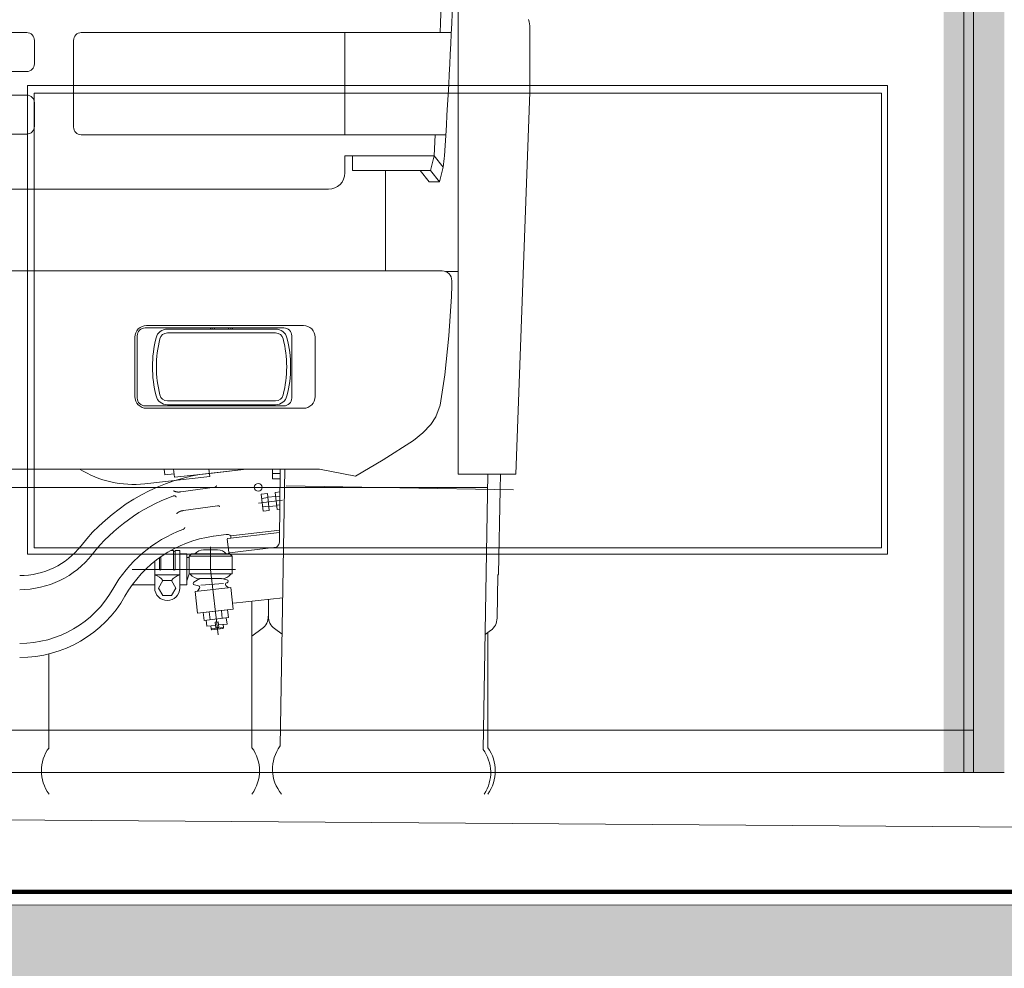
# Model space of a CAD drawing. Header units: metres. Extents: x -4 to 112, y -27 to 26.
# Tile 72 of 167: x 25.89 to 27.15, y -0.25 to 0.96. Entities that reach past the tile are written whole.
import ezdxf

# ---------------------------------------------------------------- set-up
doc = ezdxf.new("R2010")
doc.units = ezdxf.units.M
doc.header["$MEASUREMENT"] = 0
for name, color, linetype in [('10 Wand außen', 7, 'Continuous'), ('10 Wand innen', 7, 'Continuous'), ('60 Auffüllung gesamt', 7, 'Continuous'), ('60 Gelände 2D Übersicht', 7, 'Continuous'), ('94 Genehmigungsplanung Bemaßung', 7, 'Continuous')]:
    doc.layers.add(name, color=color, linetype=linetype)
doc.styles.add('ERSTELLTER_STIL_2', font='arial.ttf')
doc.dimstyles.new('ERSTELLTER_STIL__1', dxfattribs={"dimtxt": 0.25, "dimasz": 0.19, "dimexe": 0.18, "dimexo": 0.1, "dimgap": 0, "dimtad": 1, "dimtih": 1, "dimtoh": 1, "dimzin": 0, "dimdsep": 46, "dimtxsty": 'ERSTELLTER_STIL_2', "dimblk": 'ARROWHEAD_6', "dimblk1": 'ARROWHEAD_6', "dimblk2": 'ARROWHEAD_6', "dimcen": 0.09, "dimclrd": 7, "dimclre": 7, "dimclrt": 7, "dimazin": 0, "dimtfac": 1, "dimtdec": 4, "dimtmove": 0, "dimatfit": 3, "dimfxl": 1, "dimtolj": 1, "dimtzin": 0, "dimarcsym": 0})

# ---------------------------------------------------------------- blocks, each defined once
blk = doc.blocks.new('*D38', base_point=(27236.1321, 0))
at = {"layer": '94 Genehmigungsplanung Bemaßung', "color": 7, "linetype": 'Continuous', "lineweight": 13}
for p, q in [((17.3411, 9.2531), (17.3411, 9.6281)), ((58.1625, 9.2531), (58.1625, 9.6281)), ((17.4411, 9.5406), (17.2411, 9.3406)), ((58.0625, 9.3406), (58.2625, 9.5406)), ((17.1911, 9.4406), (17.3411, 9.4406)), ((17.3411, 9.4406), (58.1625, 9.4406)), ((58.1625, 9.4406), (58.3125, 9.4406))]:
    blk.add_line(p, q, dxfattribs=at)
at = {"layer": '94 Genehmigungsplanung Bemaßung', "color": 7, "lineweight": 13, "insert": (37.3228, 9.4906), "char_height": 0.25, "attachment_point": 7, "style": 'ERSTELLTER_STIL_2'}
blk.add_mtext('\\A1;{\\pql;\\fArial|b0|i0|c0|p0;\\W1.000000;40,82}', dxfattribs=at)
blk = doc.blocks.new('ARROWHEAD_6')
at = {"color": 0, "linetype": 'Continuous', "lineweight": 0}
for p, q in [((-0.5, -0.5), (0.5, 0.5)), ((0, 0), (-1, 0))]:
    blk.add_line(p, q, dxfattribs=at)

msp = doc.modelspace()

# ---------------------------------------------------------------- hatches: boundary and pattern name
at = {"layer": '10 Wand außen', "linetype": 'Continuous', "lineweight": 0, "true_color": 0x000000}
for points in [[(23.3511, 4.4464), (27.1132, 4.4464), (27.1132, 4.4349), (27.1157, 4.4349), (27.1132, 4.4289), (27.1132, 4.4067), (27.1157, 4.4067), (27.1132, 4.4007), (27.1132, 4.3786), (27.1157, 4.3786), (27.1132, 4.3726), (27.1132, 4.3504), (27.1157, 4.3504), (27.1132, 4.3444), (27.1132, 4.3223), (27.1157, 4.3223), (27.1132, 4.3163), (27.1132, 4.2941), (27.1157, 4.2941), (27.1132, 4.2881), (27.1132, 4.266), (27.1157, 4.266), (27.1132, 4.26), (27.1132, 4.2379), (27.1157, 4.2379), (27.1132, 4.2319), (27.1132, 4.2097), (27.1157, 4.2097), (27.1132, 4.2037), (27.1132, 4.1816), (27.1157, 4.1816), (27.1132, 4.1756), (27.1132, 4.1504), (27.1152, 4.1498), (27.1212, 4.1498), (27.1162, 4.1427), (27.1141, 4.1388), (27.1132, 4.1354), (27.1132, 4.1103), (27.1157, 4.1103), (27.1132, 4.1043), (27.1132, 4.0822), (27.1157, 4.0822), (27.1132, 4.0762), (27.1132, 4.054), (27.1157, 4.054), (27.1132, 4.048), (27.1132, 4.0259), (27.1157, 4.0259), (27.1132, 4.0199), (27.1132, 3.9977), (27.1157, 3.9977), (27.1132, 3.9917), (27.1132, 3.9696), (27.1157, 3.9696), (27.1132, 3.9636), (27.1132, 3.9414), (27.1157, 3.9414), (27.1132, 3.9354), (27.1132, 3.9133), (27.1157, 3.9133), (27.1132, 3.9073), (27.1132, 3.8852), (27.1157, 3.8852), (27.1132, 3.8792), (27.1132, 3.857), (27.1157, 3.857), (27.1132, 3.851), (27.1132, 3.8289), (27.1157, 3.8289), (27.1132, 3.8229), (27.1132, 3.8007), (27.1157, 3.8007), (27.1132, 3.7947), (27.1132, 3.7726), (27.1157, 3.7726), (27.1132, 3.7666), (27.1132, 3.7444), (27.1157, 3.7444), (27.1132, 3.7384), (27.1132, 3.7163), (27.1157, 3.7163), (27.1132, 3.7103), (27.1132, 3.6882), (27.1157, 3.6882), (27.1132, 3.6822), (27.1132, 3.66), (27.1157, 3.66), (27.1132, 3.654), (27.1132, 3.6319), (27.1157, 3.6319), (27.1132, 3.6259), (27.1132, 3.6037), (27.1157, 3.6037), (27.1132, 3.5977), (27.1132, 3.5756), (27.1157, 3.5756), (27.1132, 3.5696), (27.1132, 3.5474), (27.1157, 3.5474), (27.1132, 3.5414), (27.1132, 3.5193), (27.1157, 3.5193), (27.1132, 3.5133), (27.1132, 3.4912), (27.1157, 3.4912), (27.1132, 3.4852), (27.1132, 3.463), (27.1157, 3.463), (27.1132, 3.457), (27.1132, 3.4349), (27.1157, 3.4349), (27.1132, 3.4289), (27.1132, 3.4067), (27.1157, 3.4067), (27.1132, 3.4007), (27.1132, 3.3786), (27.1157, 3.3786), (27.1132, 3.3726), (27.1132, 3.3504), (27.1157, 3.3504), (27.1132, 3.3444), (27.1132, 3.3223), (27.1157, 3.3223), (27.1132, 3.3163), (27.1132, 3.2941), (27.1157, 3.2941), (27.1132, 3.2881), (27.1132, 3.266), (27.1157, 3.266), (27.1132, 3.26), (27.1132, 3.2379), (27.1157, 3.2379), (27.1132, 3.2319), (27.1132, 3.2097), (27.1157, 3.2097), (27.1132, 3.2037), (27.1132, 3.1816), (27.1157, 3.1816), (27.1132, 3.1756), (27.1132, 3.1504), (27.1152, 3.1498), (27.1212, 3.1498), (27.1162, 3.1427), (27.1141, 3.1388), (27.1132, 3.1354), (27.1132, 3.1103), (27.1157, 3.1103), (27.1132, 3.1043), (27.1132, 3.0822), (27.1157, 3.0822), (27.1132, 3.0762), (27.1132, 3.054), (27.1157, 3.054), (27.1132, 3.048), (27.1132, 3.0259), (27.1157, 3.0259), (27.1132, 3.0199), (27.1132, 2.9977), (27.1157, 2.9977), (27.1132, 2.9917), (27.1132, 2.9696), (27.1157, 2.9696), (27.1132, 2.9636), (27.1132, 2.9414), (27.1157, 2.9414), (27.1132, 2.9354), (27.1132, 2.9133), (27.1157, 2.9133), (27.1132, 2.9073), (27.1132, 2.8852), (27.1157, 2.8852), (27.1132, 2.8792), (27.1132, 2.857), (27.1157, 2.857), (27.1132, 2.851), (27.1132, 2.8289), (27.1157, 2.8289), (27.1132, 2.8229), (27.1132, 2.8007), (27.1157, 2.8007), (27.1132, 2.7947), (27.1132, 2.7726), (27.1157, 2.7726), (27.1132, 2.7666), (27.1132, 2.7444), (27.1157, 2.7444), (27.1132, 2.7384), (27.1132, 2.7163), (27.1157, 2.7163), (27.1132, 2.7103), (27.1132, 2.6882), (27.1157, 2.6882), (27.1132, 2.6822), (27.1132, 2.66), (27.1157, 2.66), (27.1132, 2.654), (27.1132, 2.6319), (27.1157, 2.6319), (27.1132, 2.6259), (27.1132, 2.6037), (27.1157, 2.6037), (27.1132, 2.5977), (27.1132, 2.5756), (27.1157, 2.5756), (27.1132, 2.5696), (27.1132, 2.5474), (27.1157, 2.5474), (27.1132, 2.5414), (27.1132, 2.5193), (27.1157, 2.5193), (27.1132, 2.5133), (27.1132, 2.4912), (27.1157, 2.4912), (27.1132, 2.4852), (27.1132, 2.463), (27.1157, 2.463), (27.1132, 2.457), (27.1132, 2.4349), (27.1157, 2.4349), (27.1132, 2.4289), (27.1132, 2.4067), (27.1157, 2.4067), (27.1132, 2.4007), (27.1132, 2.3786), (27.1157, 2.3786), (27.1132, 2.3726), (27.1132, 2.3504), (27.1157, 2.3504), (27.1132, 2.3444), (27.1132, 2.3223), (27.1157, 2.3223), (27.1132, 2.3163), (27.1132, 2.2941), (27.1157, 2.2941), (27.1132, 2.2881), (27.1132, 2.266), (27.1157, 2.266), (27.1132, 2.26), (27.1132, 2.2379), (27.1157, 2.2379), (27.1132, 2.2319), (27.1132, 2.2097), (27.1157, 2.2097), (27.1132, 2.2037), (27.1132, 2.1816), (27.1157, 2.1816), (27.1132, 2.1756), (27.1132, 2.1504), (27.1152, 2.1498), (27.1212, 2.1498), (27.1162, 2.1427), (27.1141, 2.1388), (27.1132, 2.1354), (27.1132, 2.1103), (27.1157, 2.1103), (27.1132, 2.1043), (27.1132, 2.0822), (27.1157, 2.0822), (27.1132, 2.0762), (27.1132, 2.054), (27.1157, 2.054), (27.1132, 2.048), (27.1132, 2.0259), (27.1157, 2.0259), (27.1132, 2.0199), (27.1132, 1.9977), (27.1157, 1.9977), (27.1132, 1.9917), (27.1132, 1.9696), (27.1157, 1.9696), (27.1132, 1.9636), (27.1132, 1.9414), (27.1157, 1.9414), (27.1132, 1.9354), (27.1132, 1.9133), (27.1157, 1.9133), (27.1132, 1.9073), (27.1132, 1.8852), (27.1157, 1.8852), (27.1132, 1.8792), (27.1132, 1.857), (27.1157, 1.857), (27.1132, 1.851), (27.1132, 1.8289), (27.1157, 1.8289), (27.1132, 1.8229), (27.1132, 1.8007), (27.1157, 1.8007), (27.1132, 1.7947), (27.1132, 1.7726), (27.1157, 1.7726), (27.1132, 1.7666), (27.1132, 1.7444), (27.1157, 1.7444), (27.1132, 1.7384), (27.1132, 1.7163), (27.1157, 1.7163), (27.1132, 1.7103), (27.1132, 1.6882), (27.1157, 1.6882), (27.1132, 1.6822), (27.1132, 1.66), (27.1157, 1.66), (27.1132, 1.654), (27.1132, 1.6319), (27.1157, 1.6319), (27.1132, 1.6259), (27.1132, 1.6037), (27.1157, 1.6037), (27.1132, 1.5977), (27.1132, 1.5756), (27.1157, 1.5756), (27.1132, 1.5696), (27.1132, 1.5474), (27.1157, 1.5474), (27.1132, 1.5414), (27.1132, 1.5193), (27.1157, 1.5193), (27.1132, 1.5133), (27.1132, 1.4912), (27.1157, 1.4912), (27.1132, 1.4852), (27.1132, 1.463), (27.1157, 1.463), (27.1132, 1.457), (27.1132, 1.4349), (27.1157, 1.4349), (27.1132, 1.4289), (27.1132, 1.4067), (27.1157, 1.4067), (27.1132, 1.4007), (27.1132, 1.3786), (27.1157, 1.3786), (27.1132, 1.3726), (27.1132, 1.3504), (27.1157, 1.3504), (27.1132, 1.3444), (27.1132, 1.3223), (27.1157, 1.3223), (27.1132, 1.3163), (27.1132, 1.2941), (27.1157, 1.2941), (27.1132, 1.2881), (27.1132, 1.266), (27.1157, 1.266), (27.1132, 1.26), (27.1132, 1.2379), (27.1157, 1.2379), (27.1132, 1.2319), (27.1132, 1.2097), (27.1157, 1.2097), (27.1132, 1.2037), (27.1132, 1.1816), (27.1157, 1.1816), (27.1132, 1.1756), (27.1132, 1.1504), (27.1152, 1.1498), (27.1156, 1.1498), (27.1115, 1.1439), (27.1115, 0), (27.1511, 0), (27.1511, 4.5), (23.3511, 4.5)], [(27.1115, 1.1439), (27.0993, 1.1267), (27.0993, 0.0542), (27.1115, 0.0542)], [(27.0736, 1.0904), (27.0736, 0.0542), (27.0993, 0.0542), (27.0993, 1.1267)], [(27.0736, 0), (27.0993, 0), (27.0993, 0.0542), (27.0736, 0.0542)]]:
    msp.add_hatch(color=18, dxfattribs=at).paths.add_polyline_path(points)
at = {"layer": '10 Wand innen', "linetype": 'Continuous', "lineweight": 0, "true_color": 0x000000}
msp.add_hatch(color=18, dxfattribs=at).paths.add_polyline_path([(27.0993, 0), (27.1115, 0), (27.1115, 0.0542), (27.0993, 0.0542)])
at = {"layer": '60 Auffüllung gesamt', "linetype": 'Continuous', "lineweight": 18, "true_color": 0xffa8a8}
h = msp.add_hatch(dxfattribs=at)
h.set_pattern_fill('Boden__gewachsen_0001', color=21, style=0, pattern_type=2)
h.set_pattern_definition([(45, (27236.1321, 0), (-0.2121320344, 0.2121320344), []), (45, (27236.0614, 0.0707), (-0.424264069, 0.424264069), []), (45, (27235.9907, 0.1414), (-0.424264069, 0.424264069), []), (135, (27235.91996, 0.21213), (0.07071067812, 0.07071067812), [0.3, -0.3])])
h.paths.add_polyline_path([(2.3419, -0.2844), (2.3419, -0.693), (2.507, -0.694), (2.8673, -0.696), (3.2298, -0.6979), (3.5955, -0.6996), (3.9653, -0.7012), (4.3401, -0.7027), (4.7209, -0.704), (5.109, -0.7052), (5.5054, -0.7063), (5.8833, -0.7072), (6.0896, -0.7111), (6.5115, -0.7189), (6.9464, -0.7267), (7.396, -0.7347), (7.8619, -0.7427), (8.3463, -0.7508), (8.8514, -0.7591), (9.7948, -0.799), (10.3196, -0.8337), (10.8607, -0.8699), (11.4173, -0.9076), (11.9884, -0.9469), (12.5728, -0.9875), (13.169, -1.0296), (13.7754, -1.0729), (14.0803, -1.0949), (16.9984, -1.1819), (17.6135, -1.1726), (18.2159, -1.1635), (18.8178, -1.1542), (19.4181, -1.1448), (20.957, -1.1704), (21.5263, -1.1598), (22.0974, -1.1492), (22.6698, -1.1387), (23.2428, -1.1283), (23.8158, -1.118), (24.5736, -1.1208), (24.8549, -1.1158), (45.2839, -1.3655), (46.7362, -1.2291), (65.4451, -1.266), (67.1927, -1.4058), (86.2651, -1.3663), (87.1856, -1.359), (107.2213, -1.3255), (108.2143, -1.3331), (111.9932, -1.3685), (111.9932, -0.8561), (107.3826, -0.1926), (87.4773, -0.192), (85.5025, -0.1913), (83.7325, -0.176), (66.2126, -0.1742), (48.2139, -0.1735), (46.6132, -0.1903), (44.4354, -0.1899), (42.0877, -0.1735), (23.3304, -0.1685), (23.0728, -0.1683), (22.5545, -0.1679), (22.0353, -0.1672), (21.5166, -0.1665), (21, -0.1656), (20.487, -0.1645), (19.979, -0.1633), (19.4775, -0.162), (18.9835, -0.1606), (18.4886, -0.159), (17.1837, -0.1525), (17.1676, -0.1535), (16.9429, -0.1525), (16.5052, -0.1504), (16.0833, -0.1482), (15.6751, -0.146), (15.2836, -0.1437), (14.9082, -0.1414), (14.6335, -0.1399), (14.3282, -0.1386), (14.0247, -0.1373), (13.7226, -0.1362), (13.4212, -0.1352), (13.2701, -0.1347), (12.9657, -0.1347), (12.4899, -0.1347), (12.0212, -0.1349), (11.5583, -0.1351), (11.1004, -0.1355), (10.6462, -0.1359), (10.195, -0.1364), (9.7457, -0.1369), (9.2974, -0.1376), (8.8494, -0.1383), (8.4008, -0.1392), (8.1752, -0.1396)])

# ---------------------------------------------------------------- linework, layer by layer
at = {"color": 7, "linetype": 'Continuous', "lineweight": 13}
for p, q in [((26.4524, 0.9998), (26.4524, 0.3821)), ((25.9005, 0.9472), (24.7112, 0.9472)), ((26.4437, 0.9472), (25.9704, 0.9472)), ((26.3074, 0.8164), (26.3074, 0.9472)), ((26.5442, 0.9529), (26.5442, 0.8715)), ((25.9104, 0.9372), (25.9104, 0.9073)), ((25.9604, 0.9372), (25.9604, 0.8264)), ((25.9005, 0.8973), (24.7112, 0.8973)), ((26.4298, 0.8795), (25.9604, 0.8795)), ((26.5263, 0.3821), (26.5442, 0.8712)), ((25.9005, 0.8673), (24.7112, 0.8673)), ((25.9104, 0.8573), (25.9104, 0.8274)), ((25.9005, 0.8174), (24.7112, 0.8174)), ((25.9704, 0.8164), (26.4366, 0.8164)), ((26.4219, 0.7896), (26.3074, 0.7896)), ((26.3074, 0.7896), (26.3074, 0.7676)), ((26.3175, 0.7896), (26.3175, 0.7706)), ((26.4219, 0.7896), (26.4169, 0.7706)), ((26.4219, 0.7896), (26.4334, 0.7751)), ((26.4169, 0.7706), (26.3175, 0.7706)), ((26.3595, 0.6422), (26.3595, 0.7706)), ((26.4039, 0.7706), (26.4154, 0.7561)), ((26.4169, 0.7706), (26.4284, 0.7561)), ((26.4334, 0.7751), (26.4284, 0.7561)), ((26.4154, 0.7561), (26.4284, 0.7561)), ((25.3058, 0.7467), (26.2866, 0.7467)), ((25.3058, 0.6422), (26.4319, 0.6422)), ((25.7952, 0.6422), (26.4319, 0.6422)), ((26.4524, 0.6415), (26.4361, 0.6415)), ((26.4439, 0.6093), (26.4444, 0.6237)), ((26.4444, 0.6237), (26.4444, 0.6297)), ((26.4406, 0.5593), (26.4439, 0.6093)), ((26.0805, 0.5678), (26.2189, 0.5678)), ((26.1358, 0.5693), (26.1358, 0.5678)), ((26.1378, 0.5693), (26.1378, 0.5678)), ((26.1407, 0.5693), (26.1407, 0.5678)), ((26.1587, 0.5693), (26.1587, 0.5678)), ((26.1617, 0.5693), (26.1617, 0.5678)), ((26.1637, 0.5693), (26.1637, 0.5678)), ((26.0805, 0.5628), (26.2189, 0.5628)), ((26.4353, 0.5094), (26.4406, 0.5593)), ((26.4296, 0.4704), (26.4353, 0.5094)), ((26.2189, 0.4759), (26.0805, 0.4759)), ((26.2189, 0.4709), (26.0805, 0.4709)), ((26.4239, 0.4555), (26.4296, 0.4704)), ((26.4177, 0.4455), (26.4239, 0.4555)), ((26.4072, 0.435), (26.4177, 0.4455)), ((26.3953, 0.425), (26.4072, 0.435)), ((26.3567, 0.4005), (26.3953, 0.425)), ((26.321, 0.3796), (26.3567, 0.4005)), ((25.3058, 0.3885), (26.2751, 0.3885)), ((26.1348, 0.3792), (26.0516, 0.3697)), ((26.0764, 0.3885), (26.0773, 0.3811)), ((26.0892, 0.3824), (26.0773, 0.3811)), ((26.0885, 0.3885), (26.0897, 0.3781)), ((26.1343, 0.3831), (26.0897, 0.3781)), ((26.1818, 0.3885), (26.1217, 0.3817)), ((26.1337, 0.3885), (26.1348, 0.3792)), ((26.1818, 0.3885), (26.1343, 0.3831)), ((26.2148, 0.3761), (26.2149, 0.3885)), ((26.2248, 0.3829), (26.2148, 0.383)), ((26.2241, 0.2976), (26.2248, 0.3885)), ((26.2309, 0.3885), (26.2247, 0.0342)), ((26.321, 0.3796), (26.2751, 0.3885)), ((26.4524, 0.3821), (26.5263, 0.3821)), ((26.4905, 0.3821), (26.4843, 0.0297)), ((26.5061, 0.3625), (26.5065, 0.3821)), ((26.141, 0.3655), (26.0977, 0.3594)), ((26.2247, 0.376), (26.2148, 0.3761)), ((26.5232, 0.3622), (26.2323, 0.3673)), ((26.4903, 0.3651), (24.1213, 0.3651)), ((26.2005, 0.3565), (26.2085, 0.3574)), ((26.2005, 0.3565), (26.203, 0.3348)), ((26.2085, 0.3574), (26.2109, 0.3357)), ((26.2189, 0.3536), (26.209, 0.3525)), ((26.2184, 0.3586), (26.2246, 0.3593)), ((26.2184, 0.3586), (26.2209, 0.3368)), ((26.219, 0.3531), (26.2245, 0.3538)), ((26.5061, 0.3625), (26.5042, 0.2539)), ((26.1444, 0.3416), (26.101, 0.3355)), ((26.1972, 0.3451), (26.2279, 0.3486)), ((26.2011, 0.3511), (26.2091, 0.352)), ((26.2024, 0.3402), (26.2103, 0.3411)), ((26.2203, 0.3417), (26.2104, 0.3406)), ((26.2202, 0.3422), (26.2244, 0.3427)), ((26.203, 0.3348), (26.2109, 0.3357)), ((26.2209, 0.3368), (26.2244, 0.3372)), ((26.1555, 0.305), (26.1393, 0.3027)), ((26.1579, 0.2999), (26.2241, 0.3074)), ((26.2242, 0.3104), (26.1615, 0.3033)), ((26.1615, 0.3033), (26.1618, 0.3003)), ((26.157, 0.2988), (26.1589, 0.2824)), ((26.0883, 0.2842), (26.0848, 0.2842)), ((26.0883, 0.2842), (26.0883, 0.2602)), ((26.0903, 0.2842), (26.0903, 0.2602)), ((26.0963, 0.2842), (26.0903, 0.2842)), ((26.0963, 0.2842), (26.0963, 0.2363)), ((26.1052, 0.2802), (26.0963, 0.2802)), ((26.1052, 0.2802), (26.1052, 0.2403)), ((26.1082, 0.2772), (26.1112, 0.2802)), ((26.1082, 0.2772), (26.1082, 0.2543)), ((26.1633, 0.2772), (26.1082, 0.2772)), ((26.1603, 0.2802), (26.1112, 0.2802)), ((26.1447, 0.2852), (26.1268, 0.2852)), ((26.1358, 0.2602), (26.1358, 0.2889)), ((26.16, 0.2815), (26.1583, 0.2802)), ((26.16, 0.2815), (26.22, 0.2884)), ((26.1603, 0.2802), (26.1633, 0.2772)), ((26.1633, 0.2772), (26.1633, 0.2543)), ((26.0643, 0.2704), (26.0643, 0.2363)), ((26.0703, 0.2749), (26.0703, 0.2602)), ((26.0723, 0.2764), (26.0723, 0.2602)), ((26.1082, 0.2752), (26.1052, 0.2752)), ((26.1677, 0.2602), (26.0355, 0.2602)), ((26.0643, 0.2533), (26.0963, 0.2533)), ((26.1082, 0.2543), (26.1052, 0.2453)), ((26.1633, 0.2543), (26.1082, 0.2543)), ((26.1453, 0.1766), (26.1358, 0.2602)), ((26.5022, 0.1978), (26.5032, 0.2529)), ((26.5032, 0.2529), (26.5042, 0.2539)), ((26.0643, 0.2403), (26.0355, 0.2403)), ((26.1052, 0.2403), (26.0963, 0.2403)), ((26.1218, 0.2483), (26.1145, 0.244)), ((26.1151, 0.2403), (26.1203, 0.2392)), ((26.1497, 0.2483), (26.1218, 0.2483)), ((26.1231, 0.24), (26.1523, 0.2419)), ((26.1497, 0.2483), (26.1567, 0.247)), ((26.1554, 0.2396), (26.1586, 0.2366)), ((26.1568, 0.2431), (26.1563, 0.243)), ((26.1159, 0.2318), (26.1615, 0.237)), ((26.119, 0.204), (26.1159, 0.2318)), ((26.1215, 0.2362), (26.1189, 0.2321)), ((26.1647, 0.2092), (26.1615, 0.237)), ((26.165, 0.2168), (26.228, 0.2239)), ((26.1887, 0.2195), (26.1887, 0.0319)), ((26.2097, 0.2218), (26.2097, 0.2003)), ((26.119, 0.204), (26.1647, 0.2092)), ((26.1573, 0.2083), (26.1264, 0.2048)), ((26.1275, 0.1949), (26.1264, 0.2048)), ((26.1353, 0.1958), (26.1341, 0.2057)), ((26.1507, 0.1975), (26.1496, 0.2075)), ((26.1585, 0.1984), (26.1573, 0.2083)), ((26.1585, 0.1984), (26.1275, 0.1949)), ((26.131, 0.1873), (26.1301, 0.1952)), ((26.1454, 0.1929), (26.1415, 0.1925)), ((26.1415, 0.1925), (26.1423, 0.1855)), ((26.1462, 0.186), (26.1454, 0.1929)), ((26.1568, 0.1902), (26.1459, 0.189)), ((26.1523, 0.1857), (26.1518, 0.1896)), ((26.1568, 0.1902), (26.1559, 0.1981)), ((26.1419, 0.1885), (26.131, 0.1873)), ((26.1364, 0.1839), (26.136, 0.1878)), ((26.1523, 0.1857), (26.1364, 0.1839)), ((26.1364, 0.1839), (26.1375, 0.183)), ((26.1514, 0.1846), (26.1375, 0.183)), ((26.1423, 0.1855), (26.1462, 0.186)), ((26.1514, 0.1846), (26.1523, 0.1857)), ((26.1887, 0.1746), (26.2017, 0.1843)), ((26.2272, 0.1772), (26.2177, 0.1843)), ((26.4869, 0.1768), (26.494, 0.1819)), ((26.4903, 0.1793), (26.4903, 0.0319)), ((25.929, 0.152), (25.929, 0.0319))]:
    msp.add_line(p, q, dxfattribs=at)
for points in [[(26.4034, 1.5801, -0.029085), (26.4306, 1.3289, -0.014079), (26.4346, 1.1441, -0.010326), (26.4293, 0.9472)], [(26.4458, 0.9978, -0.007076), (26.4349, 0.7896, -0.018251), (26.4334, 0.7751)]]:
    msp.add_lwpolyline(points, format="xyb", dxfattribs=at)
msp.add_lwpolyline([(26.423, 0.8164), (26.4219, 0.7896)], dxfattribs=at)
for points in [[(26.0539, 0.4664, -0.414214), (26.0389, 0.4814), (26.0389, 0.5573, -0.414214), (26.0539, 0.5723), (26.2546, 0.5723, -0.414214), (26.2696, 0.5573), (26.2696, 0.4814, -0.414214), (26.2546, 0.4664)], [(26.0519, 0.4694), (26.2296, 0.4694, 0.414214), (26.2396, 0.4794), (26.2396, 0.5593, 0.414214), (26.2296, 0.5693), (26.0519, 0.5693, 0.414214), (26.0419, 0.5593), (26.0419, 0.4794, 0.414214)]]:
    msp.add_lwpolyline(points, format="xyb", close=True, dxfattribs=at)
at = {"color": 7, "linetype": 'Continuous', "lineweight": 13, "flags": 128}
for points in [[(26.141, 0.3655), (26.1411, 0.3655), (26.1411, 0.3655), (26.1411, 0.3655), (26.1411, 0.3655), (26.1411, 0.3655), (26.1412, 0.3655), (26.1412, 0.3655), (26.1412, 0.3655), (26.1412, 0.3655), (26.1413, 0.3655), (26.1413, 0.3655), (26.1413, 0.3655), (26.1413, 0.3655), (26.1413, 0.3655), (26.1414, 0.3656), (26.1414, 0.3656), (26.1414, 0.3656), (26.1414, 0.3656), (26.1414, 0.3656), (26.1415, 0.3656), (26.1415, 0.3656), (26.1415, 0.3656), (26.1415, 0.3656), (26.1415, 0.3656), (26.1416, 0.3656), (26.1416, 0.3656), (26.1416, 0.3656), (26.1416, 0.3656), (26.1416, 0.3656), (26.1417, 0.3656), (26.1417, 0.3657), (26.1417, 0.3657), (26.1417, 0.3657), (26.1417, 0.3657), (26.1418, 0.3657), (26.1418, 0.3657), (26.1418, 0.3657), (26.1418, 0.3657), (26.1418, 0.3657), (26.1419, 0.3657), (26.1419, 0.3657), (26.1419, 0.3657), (26.1419, 0.3657), (26.1419, 0.3657), (26.1419, 0.3658), (26.142, 0.3658), (26.142, 0.3658), (26.142, 0.3658), (26.142, 0.3658), (26.142, 0.3658), (26.1421, 0.3658), (26.1421, 0.3658), (26.1421, 0.3658), (26.1421, 0.3658), (26.1421, 0.3658), (26.1422, 0.3658), (26.1422, 0.3659), (26.1422, 0.3659), (26.1422, 0.3659), (26.1422, 0.3659), (26.1422, 0.3659), (26.1423, 0.3659), (26.1423, 0.3659), (26.1423, 0.3659), (26.1423, 0.3659), (26.1423, 0.3659), (26.1424, 0.3659), (26.1424, 0.3659), (26.1424, 0.366), (26.1424, 0.366), (26.1424, 0.366), (26.1424, 0.366), (26.1425, 0.366), (26.1425, 0.366), (26.1425, 0.366), (26.1425, 0.366), (26.1425, 0.366), (26.1426, 0.366), (26.1426, 0.3661), (26.1426, 0.3661), (26.1426, 0.3661), (26.1426, 0.3661), (26.1426, 0.3661), (26.1427, 0.3661), (26.1427, 0.3661), (26.1427, 0.3661), (26.1427, 0.3661), (26.1427, 0.3662), (26.1427, 0.3662), (26.1428, 0.3662), (26.1428, 0.3662), (26.1428, 0.3662), (26.1428, 0.3662), (26.1428, 0.3662), (26.1428, 0.3662), (26.1429, 0.3663), (26.1429, 0.3663), (26.1429, 0.3663), (26.1429, 0.3663), (26.1429, 0.3663), (26.1429, 0.3663), (26.1429, 0.3663), (26.143, 0.3663), (26.143, 0.3664), (26.143, 0.3664), (26.143, 0.3664), (26.143, 0.3664), (26.143, 0.3664), (26.143, 0.3664), (26.1431, 0.3664), (26.1431, 0.3665), (26.1431, 0.3665), (26.1431, 0.3665), (26.1431, 0.3665), (26.1431, 0.3665), (26.1432, 0.3665), (26.1432, 0.3665), (26.1432, 0.3666), (26.1432, 0.3666), (26.1432, 0.3666), (26.1432, 0.3666), (26.1432, 0.3666), (26.1433, 0.3666), (26.1433, 0.3667), (26.1433, 0.3667), (26.1433, 0.3667), (26.1433, 0.3667), (26.1433, 0.3667), (26.1433, 0.3667), (26.1433, 0.3667), (26.1434, 0.3668), (26.1434, 0.3668), (26.1434, 0.3668), (26.1434, 0.3668), (26.1434, 0.3668), (26.1434, 0.3668), (26.1434, 0.3669), (26.1435, 0.3669), (26.1435, 0.3669), (26.1435, 0.3669), (26.1435, 0.3669), (26.1435, 0.3669), (26.1435, 0.367), (26.1435, 0.367), (26.1436, 0.367), (26.1436, 0.367), (26.1436, 0.367), (26.1436, 0.367), (26.1436, 0.367), (26.1436, 0.3671), (26.1436, 0.3671), (26.1436, 0.3671), (26.1437, 0.3671), (26.1437, 0.3671), (26.1437, 0.3671), (26.1437, 0.3672), (26.1437, 0.3672), (26.1437, 0.3672), (26.1437, 0.3672), (26.1438, 0.3672)], [(26.0875, 0.3539), (26.0875, 0.3539), (26.0876, 0.3539), (26.0876, 0.354), (26.0876, 0.354), (26.0877, 0.354), (26.0877, 0.354), (26.0877, 0.354), (26.0878, 0.354), (26.0878, 0.354), (26.0878, 0.354), (26.0879, 0.354), (26.0879, 0.354), (26.0879, 0.3541), (26.088, 0.3541), (26.088, 0.3541), (26.088, 0.3541), (26.0881, 0.3541), (26.0881, 0.3541), (26.0881, 0.3541), (26.0882, 0.3541), (26.0882, 0.3541), (26.0882, 0.3541), (26.0883, 0.3541), (26.0883, 0.3542), (26.0883, 0.3542), (26.0883, 0.3542), (26.0884, 0.3542), (26.0884, 0.3542), (26.0884, 0.3542), (26.0885, 0.3542), (26.0885, 0.3542), (26.0885, 0.3542), (26.0886, 0.3542), (26.0886, 0.3542), (26.0886, 0.3542), (26.0887, 0.3542), (26.0887, 0.3543), (26.0887, 0.3543), (26.0888, 0.3543), (26.0888, 0.3543), (26.0888, 0.3543), (26.0889, 0.3543), (26.0889, 0.3543), (26.0889, 0.3543), (26.089, 0.3543), (26.089, 0.3543), (26.089, 0.3543), (26.089, 0.3543), (26.0891, 0.3543), (26.0891, 0.3543), (26.0891, 0.3543), (26.0892, 0.3543), (26.0892, 0.3543), (26.0892, 0.3543), (26.0893, 0.3543), (26.0893, 0.3543), (26.0893, 0.3543), (26.0893, 0.3543), (26.0894, 0.3543), (26.0894, 0.3543), (26.0894, 0.3543), (26.0895, 0.3543), (26.0895, 0.3543), (26.0895, 0.3543), (26.0896, 0.3543), (26.0896, 0.3543), (26.0896, 0.3543), (26.0896, 0.3543), (26.0897, 0.3543), (26.0897, 0.3543), (26.0897, 0.3543), (26.0898, 0.3543), (26.0898, 0.3543), (26.0898, 0.3543), (26.0898, 0.3543), (26.0899, 0.3543), (26.0899, 0.3543), (26.0899, 0.3543), (26.09, 0.3543), (26.09, 0.3543), (26.09, 0.3543), (26.09, 0.3543), (26.0901, 0.3543), (26.0901, 0.3542), (26.0901, 0.3542), (26.0901, 0.3542), (26.0902, 0.3542), (26.0902, 0.3542), (26.0902, 0.3542), (26.0903, 0.3542), (26.0903, 0.3542), (26.0903, 0.3542), (26.0903, 0.3542), (26.0904, 0.3541), (26.0904, 0.3541), (26.0904, 0.3541), (26.0904, 0.3541), (26.0905, 0.3541), (26.0905, 0.3541), (26.0905, 0.3541), (26.0905, 0.354), (26.0906, 0.354), (26.0906, 0.354), (26.0906, 0.354), (26.0906, 0.354), (26.0907, 0.354), (26.0907, 0.3539), (26.0907, 0.3539), (26.0907, 0.3539), (26.0908, 0.3539), (26.0908, 0.3539), (26.0908, 0.3539), (26.0908, 0.3538), (26.0909, 0.3538), (26.0909, 0.3538), (26.0909, 0.3538), (26.0909, 0.3538), (26.091, 0.3537), (26.091, 0.3537), (26.091, 0.3537), (26.091, 0.3537), (26.091, 0.3537), (26.0911, 0.3536), (26.0911, 0.3536), (26.0911, 0.3536), (26.0911, 0.3536), (26.0912, 0.3535), (26.0912, 0.3535), (26.0912, 0.3535), (26.0912, 0.3535), (26.0913, 0.3535), (26.0913, 0.3534), (26.0913, 0.3534), (26.0913, 0.3534), (26.0913, 0.3534), (26.0914, 0.3533), (26.0914, 0.3533), (26.0914, 0.3533), (26.0914, 0.3533), (26.0915, 0.3532), (26.0915, 0.3532), (26.0915, 0.3532), (26.0915, 0.3532), (26.0916, 0.3531), (26.0916, 0.3531), (26.0916, 0.3531), (26.0916, 0.3531), (26.0916, 0.353), (26.0917, 0.353), (26.0917, 0.353), (26.0917, 0.353), (26.0917, 0.3529), (26.0918, 0.3529), (26.0918, 0.3529), (26.0918, 0.3529), (26.0918, 0.3528), (26.0918, 0.3528), (26.0919, 0.3528), (26.0919, 0.3528), (26.0919, 0.3527)], [(26.0977, 0.3594), (26.0976, 0.3594), (26.0976, 0.3594), (26.0975, 0.3594), (26.0974, 0.3594), (26.0974, 0.3593), (26.0973, 0.3593), (26.0973, 0.3593), (26.0972, 0.3593), (26.0971, 0.3593), (26.0971, 0.3593), (26.097, 0.3593), (26.0969, 0.3593), (26.0969, 0.3593), (26.0968, 0.3593), (26.0968, 0.3593), (26.0967, 0.3593), (26.0966, 0.3593), (26.0966, 0.3593), (26.0965, 0.3593), (26.0964, 0.3593), (26.0964, 0.3593), (26.0963, 0.3593), (26.0963, 0.3593), (26.0962, 0.3593), (26.0961, 0.3593), (26.0961, 0.3593), (26.096, 0.3593), (26.096, 0.3593), (26.0959, 0.3593), (26.0958, 0.3592), (26.0958, 0.3592), (26.0957, 0.3592), (26.0956, 0.3592), (26.0956, 0.3592), (26.0955, 0.3592), (26.0955, 0.3592), (26.0954, 0.3592), (26.0953, 0.3592), (26.0953, 0.3592), (26.0952, 0.3592), (26.0952, 0.3592), (26.0951, 0.3592), (26.095, 0.3592), (26.095, 0.3592), (26.0949, 0.3592), (26.0948, 0.3592), (26.0948, 0.3592), (26.0947, 0.3592), (26.0947, 0.3592), (26.0946, 0.3592), (26.0945, 0.3592), (26.0945, 0.3592), (26.0944, 0.3592), (26.0944, 0.3592), (26.0943, 0.3592), (26.0942, 0.3592), (26.0942, 0.3592), (26.0941, 0.3592), (26.0941, 0.3592), (26.094, 0.3592), (26.0939, 0.3592), (26.0939, 0.3592), (26.0938, 0.3592), (26.0937, 0.3592), (26.0937, 0.3592), (26.0936, 0.3592), (26.0936, 0.3592), (26.0935, 0.3592), (26.0934, 0.3593), (26.0934, 0.3593), (26.0933, 0.3593), (26.0933, 0.3593), (26.0932, 0.3593), (26.0931, 0.3593), (26.0931, 0.3593), (26.093, 0.3593), (26.093, 0.3593), (26.0929, 0.3593), (26.0928, 0.3593), (26.0928, 0.3593), (26.0927, 0.3593), (26.0927, 0.3593), (26.0926, 0.3593), (26.0925, 0.3593), (26.0925, 0.3593), (26.0924, 0.3594), (26.0924, 0.3594), (26.0923, 0.3594), (26.0923, 0.3594), (26.0922, 0.3594), (26.0921, 0.3594), (26.0921, 0.3594), (26.092, 0.3594), (26.092, 0.3594), (26.0919, 0.3594), (26.0918, 0.3595), (26.0918, 0.3595), (26.0917, 0.3595), (26.0917, 0.3595), (26.0916, 0.3595), (26.0915, 0.3595), (26.0915, 0.3595), (26.0914, 0.3595), (26.0914, 0.3596), (26.0913, 0.3596), (26.0913, 0.3596), (26.0912, 0.3596), (26.0911, 0.3596), (26.0911, 0.3596), (26.091, 0.3597), (26.091, 0.3597), (26.0909, 0.3597), (26.0908, 0.3597), (26.0908, 0.3597), (26.0907, 0.3597), (26.0907, 0.3598), (26.0906, 0.3598), (26.0906, 0.3598), (26.0905, 0.3598), (26.0904, 0.3598), (26.0904, 0.3599), (26.0903, 0.3599), (26.0903, 0.3599), (26.0902, 0.3599), (26.0902, 0.3599), (26.0901, 0.36), (26.09, 0.36), (26.09, 0.36), (26.0899, 0.36), (26.0899, 0.36), (26.0898, 0.3601), (26.0898, 0.3601), (26.0897, 0.3601), (26.0896, 0.3601), (26.0896, 0.3602), (26.0895, 0.3602), (26.0895, 0.3602), (26.0894, 0.3602), (26.0894, 0.3603), (26.0893, 0.3603), (26.0893, 0.3603), (26.0892, 0.3603), (26.0891, 0.3603), (26.0891, 0.3604), (26.089, 0.3604), (26.089, 0.3604), (26.0889, 0.3604), (26.0889, 0.3605), (26.0888, 0.3605), (26.0887, 0.3605), (26.0887, 0.3605), (26.0886, 0.3606), (26.0886, 0.3606), (26.0885, 0.3606), (26.0885, 0.3606), (26.0884, 0.3607), (26.0883, 0.3607), (26.0883, 0.3607), (26.0882, 0.3607), (26.0882, 0.3608)], [(26.1444, 0.3416), (26.1444, 0.3416), (26.1444, 0.3416), (26.1445, 0.3416), (26.1445, 0.3416), (26.1445, 0.3416), (26.1445, 0.3416), (26.1445, 0.3416), (26.1446, 0.3416), (26.1446, 0.3416), (26.1446, 0.3416), (26.1446, 0.3416), (26.1447, 0.3416), (26.1447, 0.3416), (26.1447, 0.3416), (26.1447, 0.3416), (26.1447, 0.3416), (26.1448, 0.3416), (26.1448, 0.3416), (26.1448, 0.3416), (26.1448, 0.3416), (26.1448, 0.3416), (26.1449, 0.3416), (26.1449, 0.3416), (26.1449, 0.3416), (26.1449, 0.3416), (26.1449, 0.3416), (26.145, 0.3416), (26.145, 0.3416), (26.145, 0.3416), (26.145, 0.3416), (26.1451, 0.3416), (26.1451, 0.3416), (26.1451, 0.3416), (26.1451, 0.3416), (26.1451, 0.3416), (26.1452, 0.3416), (26.1452, 0.3416), (26.1452, 0.3416), (26.1452, 0.3416), (26.1452, 0.3416), (26.1453, 0.3416), (26.1453, 0.3416), (26.1453, 0.3416), (26.1453, 0.3416), (26.1453, 0.3416), (26.1454, 0.3416), (26.1454, 0.3416), (26.1454, 0.3416), (26.1454, 0.3416), (26.1454, 0.3416), (26.1455, 0.3416), (26.1455, 0.3416), (26.1455, 0.3416), (26.1455, 0.3416), (26.1455, 0.3416), (26.1456, 0.3416), (26.1456, 0.3416), (26.1456, 0.3416), (26.1456, 0.3415), (26.1457, 0.3415), (26.1457, 0.3415), (26.1457, 0.3415), (26.1457, 0.3415), (26.1457, 0.3415), (26.1458, 0.3415), (26.1458, 0.3415), (26.1458, 0.3415), (26.1458, 0.3415), (26.1458, 0.3415), (26.1459, 0.3415), (26.1459, 0.3415), (26.1459, 0.3415), (26.1459, 0.3415), (26.1459, 0.3415), (26.1459, 0.3415), (26.146, 0.3415), (26.146, 0.3415), (26.146, 0.3415), (26.146, 0.3415), (26.146, 0.3415), (26.1461, 0.3415), (26.1461, 0.3414), (26.1461, 0.3414), (26.1461, 0.3414), (26.1461, 0.3414), (26.1462, 0.3414), (26.1462, 0.3414), (26.1462, 0.3414), (26.1462, 0.3414), (26.1462, 0.3414), (26.1463, 0.3414), (26.1463, 0.3414), (26.1463, 0.3414), (26.1463, 0.3414), (26.1463, 0.3414), (26.1464, 0.3414), (26.1464, 0.3413), (26.1464, 0.3413), (26.1464, 0.3413), (26.1464, 0.3413), (26.1464, 0.3413), (26.1465, 0.3413), (26.1465, 0.3413), (26.1465, 0.3413), (26.1465, 0.3413), (26.1465, 0.3413), (26.1466, 0.3413), (26.1466, 0.3412), (26.1466, 0.3412), (26.1466, 0.3412), (26.1466, 0.3412), (26.1466, 0.3412), (26.1467, 0.3412), (26.1467, 0.3412), (26.1467, 0.3412), (26.1467, 0.3412), (26.1467, 0.3412), (26.1468, 0.3411), (26.1468, 0.3411), (26.1468, 0.3411), (26.1468, 0.3411), (26.1468, 0.3411), (26.1468, 0.3411), (26.1469, 0.3411), (26.1469, 0.3411), (26.1469, 0.3411), (26.1469, 0.3411), (26.1469, 0.341), (26.1469, 0.341), (26.147, 0.341), (26.147, 0.341), (26.147, 0.341), (26.147, 0.341), (26.147, 0.341), (26.1471, 0.341), (26.1471, 0.341), (26.1471, 0.3409), (26.1471, 0.3409), (26.1471, 0.3409), (26.1471, 0.3409), (26.1472, 0.3409), (26.1472, 0.3409), (26.1472, 0.3409), (26.1472, 0.3409), (26.1472, 0.3408), (26.1472, 0.3408), (26.1473, 0.3408), (26.1473, 0.3408), (26.1473, 0.3408), (26.1473, 0.3408), (26.1473, 0.3408), (26.1473, 0.3408), (26.1474, 0.3407), (26.1474, 0.3407), (26.1474, 0.3407), (26.1474, 0.3407), (26.1474, 0.3407), (26.1474, 0.3407), (26.1475, 0.3407), (26.1475, 0.3407)], [(26.101, 0.3355), (26.101, 0.3355), (26.1009, 0.3355), (26.1009, 0.3355), (26.1008, 0.3355), (26.1007, 0.3355), (26.1007, 0.3354), (26.1006, 0.3354), (26.1006, 0.3354), (26.1005, 0.3354), (26.1004, 0.3354), (26.1004, 0.3354), (26.1003, 0.3354), (26.1002, 0.3354), (26.1002, 0.3353), (26.1001, 0.3353), (26.1001, 0.3353), (26.1, 0.3353), (26.0999, 0.3353), (26.0999, 0.3353), (26.0998, 0.3353), (26.0998, 0.3353), (26.0997, 0.3352), (26.0996, 0.3352), (26.0996, 0.3352), (26.0995, 0.3352), (26.0995, 0.3352), (26.0994, 0.3352), (26.0993, 0.3352), (26.0993, 0.3351), (26.0992, 0.3351), (26.0992, 0.3351), (26.0991, 0.3351), (26.099, 0.3351), (26.099, 0.3351), (26.0989, 0.3351), (26.0989, 0.335), (26.0988, 0.335), (26.0987, 0.335), (26.0987, 0.335), (26.0986, 0.335), (26.0986, 0.335), (26.0985, 0.3349), (26.0984, 0.3349), (26.0984, 0.3349), (26.0983, 0.3349), (26.0983, 0.3349), (26.0982, 0.3349), (26.0981, 0.3349), (26.0981, 0.3348), (26.098, 0.3348), (26.098, 0.3348), (26.0979, 0.3348), (26.0979, 0.3348), (26.0978, 0.3348), (26.0977, 0.3347), (26.0977, 0.3347), (26.0976, 0.3347), (26.0976, 0.3347), (26.0975, 0.3347), (26.0974, 0.3346), (26.0974, 0.3346), (26.0973, 0.3346), (26.0973, 0.3346), (26.0972, 0.3346), (26.0972, 0.3345), (26.0971, 0.3345), (26.097, 0.3345), (26.097, 0.3345), (26.0969, 0.3345), (26.0969, 0.3344), (26.0968, 0.3344), (26.0968, 0.3344), (26.0967, 0.3344), (26.0966, 0.3344), (26.0966, 0.3343), (26.0965, 0.3343), (26.0965, 0.3343), (26.0964, 0.3343), (26.0964, 0.3343), (26.0963, 0.3342), (26.0963, 0.3342), (26.0962, 0.3342), (26.0961, 0.3342), (26.0961, 0.3341), (26.096, 0.3341), (26.096, 0.3341), (26.0959, 0.3341), (26.0959, 0.334), (26.0958, 0.334), (26.0958, 0.334), (26.0957, 0.334), (26.0957, 0.3339), (26.0956, 0.3339), (26.0955, 0.3339), (26.0955, 0.3339), (26.0954, 0.3338), (26.0954, 0.3338), (26.0953, 0.3338), (26.0953, 0.3337), (26.0952, 0.3337), (26.0952, 0.3337), (26.0951, 0.3337), (26.0951, 0.3336), (26.095, 0.3336), (26.095, 0.3336), (26.0949, 0.3335), (26.0949, 0.3335), (26.0948, 0.3335), (26.0948, 0.3334), (26.0947, 0.3334), (26.0947, 0.3334), (26.0946, 0.3333), (26.0946, 0.3333), (26.0945, 0.3333), (26.0945, 0.3332), (26.0944, 0.3332), (26.0944, 0.3332), (26.0943, 0.3331), (26.0943, 0.3331), (26.0942, 0.3331), (26.0942, 0.333), (26.0941, 0.333), (26.0941, 0.333), (26.094, 0.3329), (26.094, 0.3329), (26.0939, 0.3329), (26.0939, 0.3328), (26.0938, 0.3328), (26.0938, 0.3328), (26.0937, 0.3327), (26.0937, 0.3327), (26.0936, 0.3326), (26.0936, 0.3326), (26.0935, 0.3326), (26.0935, 0.3325), (26.0934, 0.3325), (26.0934, 0.3325), (26.0933, 0.3324), (26.0933, 0.3324), (26.0932, 0.3323), (26.0932, 0.3323), (26.0931, 0.3323), (26.0931, 0.3322), (26.093, 0.3322), (26.093, 0.3322), (26.0929, 0.3321), (26.0929, 0.3321), (26.0929, 0.332), (26.0928, 0.332), (26.0928, 0.332), (26.0927, 0.3319), (26.0927, 0.3319), (26.0926, 0.3318), (26.0926, 0.3318), (26.0925, 0.3318), (26.0925, 0.3317), (26.0924, 0.3317), (26.0924, 0.3316), (26.0923, 0.3316), (26.0923, 0.3316)], [(26.1004, 0.3112), (26.1004, 0.3113), (26.1004, 0.3113), (26.1004, 0.3113), (26.1005, 0.3113), (26.1005, 0.3113), (26.1005, 0.3113), (26.1005, 0.3113), (26.1006, 0.3113), (26.1006, 0.3113), (26.1006, 0.3114), (26.1006, 0.3114), (26.1006, 0.3114), (26.1007, 0.3114), (26.1007, 0.3114), (26.1007, 0.3114), (26.1007, 0.3114), (26.1008, 0.3114), (26.1008, 0.3114), (26.1008, 0.3114), (26.1008, 0.3115), (26.1008, 0.3115), (26.1009, 0.3115), (26.1009, 0.3115), (26.1009, 0.3115), (26.1009, 0.3115), (26.101, 0.3115), (26.101, 0.3115), (26.101, 0.3115), (26.101, 0.3116), (26.101, 0.3116), (26.1011, 0.3116), (26.1011, 0.3116), (26.1011, 0.3116), (26.1011, 0.3116), (26.1011, 0.3116), (26.1012, 0.3116), (26.1012, 0.3116), (26.1012, 0.3117), (26.1012, 0.3117), (26.1013, 0.3117), (26.1013, 0.3117), (26.1013, 0.3117), (26.1013, 0.3117), (26.1013, 0.3117), (26.1014, 0.3117), (26.1014, 0.3118), (26.1014, 0.3118), (26.1014, 0.3118), (26.1014, 0.3118), (26.1015, 0.3118), (26.1015, 0.3118), (26.1015, 0.3118), (26.1015, 0.3118), (26.1015, 0.3119), (26.1016, 0.3119), (26.1016, 0.3119), (26.1016, 0.3119), (26.1016, 0.3119), (26.1016, 0.3119), (26.1017, 0.3119), (26.1017, 0.312), (26.1017, 0.312), (26.1017, 0.312), (26.1017, 0.312), (26.1017, 0.312), (26.1018, 0.312), (26.1018, 0.312), (26.1018, 0.3121), (26.1018, 0.3121), (26.1018, 0.3121), (26.1019, 0.3121), (26.1019, 0.3121), (26.1019, 0.3121), (26.1019, 0.3121), (26.1019, 0.3122), (26.1019, 0.3122), (26.102, 0.3122), (26.102, 0.3122), (26.102, 0.3122), (26.102, 0.3122), (26.102, 0.3123), (26.102, 0.3123), (26.1021, 0.3123), (26.1021, 0.3123), (26.1021, 0.3123), (26.1021, 0.3123), (26.1021, 0.3124), (26.1021, 0.3124), (26.1021, 0.3124), (26.1022, 0.3124), (26.1022, 0.3124), (26.1022, 0.3125), (26.1022, 0.3125), (26.1022, 0.3125), (26.1022, 0.3125), (26.1022, 0.3125), (26.1023, 0.3125), (26.1023, 0.3126), (26.1023, 0.3126), (26.1023, 0.3126), (26.1023, 0.3126), (26.1023, 0.3126), (26.1023, 0.3127), (26.1024, 0.3127), (26.1024, 0.3127), (26.1024, 0.3127), (26.1024, 0.3127), (26.1024, 0.3128), (26.1024, 0.3128), (26.1024, 0.3128), (26.1024, 0.3128), (26.1024, 0.3128), (26.1025, 0.3129), (26.1025, 0.3129), (26.1025, 0.3129), (26.1025, 0.3129), (26.1025, 0.3129), (26.1025, 0.313), (26.1025, 0.313), (26.1025, 0.313), (26.1025, 0.313), (26.1026, 0.3131), (26.1026, 0.3131), (26.1026, 0.3131), (26.1026, 0.3131), (26.1026, 0.3131), (26.1026, 0.3132), (26.1026, 0.3132), (26.1026, 0.3132), (26.1026, 0.3132), (26.1027, 0.3133), (26.1027, 0.3133), (26.1027, 0.3133), (26.1027, 0.3133), (26.1027, 0.3133), (26.1027, 0.3134), (26.1027, 0.3134), (26.1027, 0.3134), (26.1027, 0.3134), (26.1027, 0.3135), (26.1028, 0.3135), (26.1028, 0.3135), (26.1028, 0.3135), (26.1028, 0.3135), (26.1028, 0.3136), (26.1028, 0.3136), (26.1028, 0.3136), (26.1028, 0.3136), (26.1028, 0.3137), (26.1028, 0.3137), (26.1028, 0.3137), (26.1029, 0.3137), (26.1029, 0.3137), (26.1029, 0.3138), (26.1029, 0.3138), (26.1029, 0.3138), (26.1029, 0.3138), (26.1029, 0.3139), (26.1029, 0.3139), (26.1029, 0.3139)]]:
    msp.add_lwpolyline(points, dxfattribs=at)
at = {"color": 7, "linetype": 'Continuous', "lineweight": 13}
msp.add_lwpolyline([(26.0858, 0.2458), (26.0912, 0.2363), (26.0858, 0.2268), (26.0748, 0.2268), (26.0693, 0.2363), (26.0748, 0.2458)], close=True, dxfattribs=at)
msp.add_circle((26.1967, 0.3651), 0.00499, dxfattribs=at)
for centre, radius, start, end in [((26.5143, 0.9529), 0.03, 0, 21.3848), ((25.9005, 0.9372), 0.00999, 0, 90), ((25.9704, 0.9372), 0.00999, 90, 180), ((25.9005, 0.9073), 0.00999, 270, 0), ((25.9005, 0.8573), 0.00999, 0, 90), ((25.9005, 0.8274), 0.00999, 270, 0), ((25.9704, 0.8264), 0.00999, 180, 270), ((26.2866, 0.7676), 0.0209, 270, 0), ((26.4319, 0.6297), 0.0125, 0, 90), ((26.0805, 0.5528), 0.015, 90, 165.632), ((26.2189, 0.5528), 0.015, 14.368, 90), ((26.2112, 0.5194), 0.1498, 165.632, 194.368), ((26.2112, 0.5194), 0.1448, 165.632, 194.368), ((26.0805, 0.5528), 0.00999, 90, 165.632), ((26.2189, 0.5528), 0.00999, 14.368, 90), ((26.0883, 0.5194), 0.1448, 345.632, 14.368), ((26.0883, 0.5194), 0.1498, 345.632, 14.368), ((26.0805, 0.4859), 0.015, 194.368, 270), ((26.0805, 0.4859), 0.00999, 194.368, 270), ((26.2189, 0.4859), 0.00999, 270, 345.632), ((26.2189, 0.4859), 0.015, 270, 345.632), ((26.0369, 0.4987), 0.1298, 238.0295, 276.5), ((26.1663, 0.136), 0.2497, 100.3034, 141.8165), ((26.1663, 0.136), 0.2317, 109.8887, 141.8165), ((26.1608, 0.1494), 0.1728, 110.4837, 150.4261), ((26.1608, 0.1494), 0.1548, 98, 150.4261), ((26.1566, 0.297), 0.00799, 51.6365, 98), ((25.8916, 0.3521), 0.0999, 270, 321.8165), ((26.158, 0.2989), 0.000999, 96.5, 186.5), ((26.2112, 0.2977), 0.0129, 310.1645, 359.4252), ((25.8916, 0.3521), 0.1179, 270, 321.8165), ((26.0893, 0.2842), 0.000999, 180, 0), ((26.1268, 0.2702), 0.015, 90, 138.1897), ((26.1447, 0.2702), 0.015, 41.8103, 90), ((26.1599, 0.2825), 0.000999, 186.5, 276.5), ((26.059, 0.2347), 0.0193, 35.0023, 74.0006), ((26.0713, 0.2602), 0.000999, 180, 0), ((26.1016, 0.2347), 0.0193, 105.9994, 144.9977), ((26.0893, 0.2602), 0.000999, 180, 0), ((26.1218, 0.2632), 0.015, 216.8699, 270), ((26.1497, 0.2632), 0.015, 270, 323.1301), ((26.1155, 0.2423), 0.002, 120.5047, 258.1424), ((26.1568, 0.241), 0.002, 105.5924, 226.3056), ((26.1563, 0.245), 0.002, 285.5924, 79.6677), ((25.8916, 0.3022), 0.1368, 270, 330.4261), ((26.0803, 0.2363), 0.016, 180, 0), ((26.1199, 0.2373), 0.002, 326.6944, 78.1424), ((25.8916, 0.3022), 0.1548, 270, 330.4261), ((26.1897, 0.2003), 0.02, 306.8351, 0), ((26.2296, 0.2003), 0.02, 180, 233.1649), ((26.4823, 0.1981), 0.02, 305.8351, 359), ((25.9692, 0.0023), 0.0499, 143.559, 216.441), ((26.1485, 0.0023), 0.0499, 323.559, 36.441), ((26.2649, 0.0045), 0.0499, 143.559, 219.7315), ((26.4442, 0), 0.0499, 326.7401, 36.441), ((26.4501, 0.0023), 0.0499, 323.559, 36.441)]:
    msp.add_arc(centre, radius, start, end, dxfattribs=at)
at = {"layer": '10 Wand außen', "color": 7, "linetype": 'Continuous', "lineweight": 13}
for p, q in [((27.1115, 0.0542), (27.1115, 4.444)), ((27.0993, 4.4295), (27.0993, 0.0542)), ((25.9016, 0.2795), (25.9016, 0.8795)), ((25.9016, 0.8795), (27.0016, 0.8795)), ((25.9099, 0.2876), (25.9099, 0.8696)), ((25.9099, 0.8696), (26.9939, 0.8696)), ((26.9939, 0.8696), (26.9939, 0.2876)), ((27.0016, 0.8795), (27.0016, 0.2795)), ((25.9016, 0.2795), (27.0016, 0.2795)), ((26.9939, 0.2876), (25.9099, 0.2876)), ((23.4216, 0.0542), (27.0993, 0.0542)), ((27.0993, 0.0542), (27.1115, 0.0542)), ((27.0993, 0.0542), (27.0993, 0)), ((27.1115, 0.0542), (27.1115, 0)), ((27.1511, 0), (23.3511, 0))]:
    msp.add_line(p, q, dxfattribs=at)
at = {"layer": '60 Auffüllung gesamt', "color": 8, "linetype": 'Continuous', "lineweight": 18}
msp.add_line((42.0877, -0.1735), (17.1837, 0), dxfattribs=at)
at = {"layer": '60 Auffüllung gesamt', "color": 7, "linetype": 'Continuous', "lineweight": 18, "flags": 128}
msp.add_lwpolyline([(42.0877, -0.1735), (23.3304, -0.1685), (23.0728, -0.1683), (22.5545, -0.1679), (22.0353, -0.1672), (21.5166, -0.1665), (21, -0.1656), (20.487, -0.1645), (19.979, -0.1633), (19.4775, -0.162), (18.9835, -0.1606), (18.4886, -0.159), (17.1837, -0.1525), (17.1676, -0.1535), (16.9429, -0.1525), (16.5052, -0.1504), (16.0824, -0.1482), (15.6751, -0.146), (15.2836, -0.1437), (14.9082, -0.1414), (14.6335, -0.1399), (14.3282, -0.1386), (14.0247, -0.1373), (13.7226, -0.1362)], dxfattribs=at)
at = {"layer": '60 Gelände 2D Übersicht', "color": 7, "linetype": 'Continuous', "lineweight": 100}
msp.add_line((15.1033, -0.1525), (60.2874, -0.1525), dxfattribs=at)

# ---------------------------------------------------------------- dimensions: what is measured, and where the dimension line sits
at = {"layer": '94 Genehmigungsplanung Bemaßung', "color": 7, "linetype": 'Continuous', "lineweight": 13}
dim = msp.add_linear_dim(base=(58.1625, 9.4406), p1=(17.3411, 1.2), p2=(58.1625, -0.1), dimstyle='ERSTELLTER_STIL__1', dxfattribs=at)
dim.commit()
dim.dimension.update_dxf_attribs({"geometry": '*D38', "text_midpoint": (37.7416, 9.6156), "dimtype": 160})

doc.saveas('drawing.dxf')
